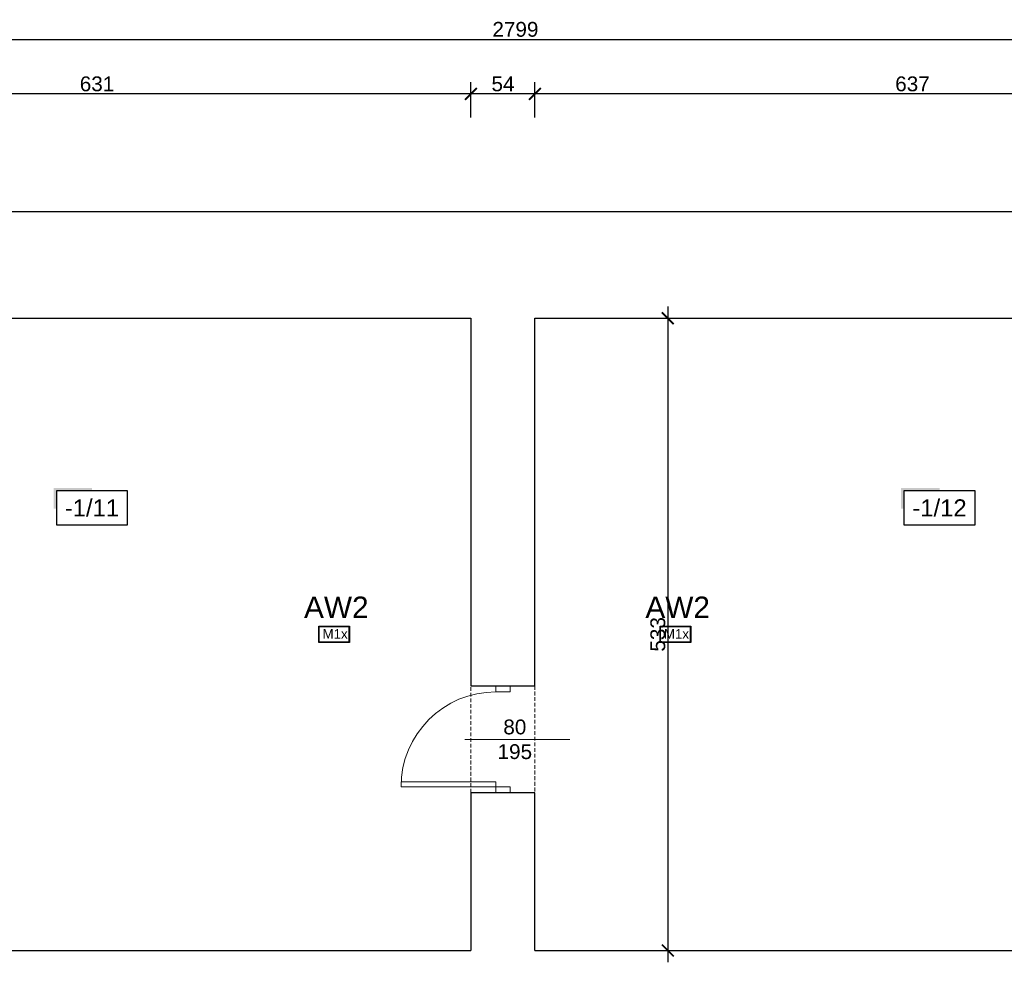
# Model space of a CAD drawing. Header units: millimetres. Extents: x 2709036 to 2756280, y 168165 to 192362.
# Tile 36 of 192: x 2710135 to 2710966, y 191362 to 192157. Entities that reach past the tile are written whole.
import ezdxf
from ezdxf.enums import TextEntityAlignment as Align

# ---------------------------------------------------------------- set-up
doc = ezdxf.new("R2010")
doc.units = ezdxf.units.MM
doc.header["$MEASUREMENT"] = 0
doc.linetypes.add('HIDDEN2', pattern=[4.7625, 3.175, -1.5875])
doc.layers.add('6 - OPISY', color=7, linetype='Continuous')
doc.layers.add('Oświetlenie awaryjne', color=1, linetype='Continuous')
for name, color, linetype, lineweight in [('__MAZ_OPIS_STOLARKA', 7, 'Continuous', 0), ('__MAZ_SCHODY', 7, 'Continuous', 0), ('__MAZ_STOLARKA DRZWIOWA ISTN', 7, 'Continuous', 9), ('__MAZ_WYMIARY', 7, 'Continuous', 9), ('__MAZ_ŚCIANY ISTNIEJĄCE', 7, 'Continuous', 30)]:
    doc.layers.add(name, color=color, linetype=linetype, lineweight=lineweight)
doc.styles.add('Arial', font='arial.ttf')
doc.styles.add('Dimensions', font='arial.ttf')
doc.styles.add('Malanow_1_100', font='isocpeur.ttf')
doc.styles.get("Standard").update_dxf_attribs({"font": 'arial.ttf'})
doc.styles.add('styl1', font='arial.ttf')
doc.dimstyles.new('100', dxfattribs={"dimtxt": 10, "dimasz": 10, "dimexe": 18, "dimexo": 15, "dimgap": 9, "dimtad": 1, "dimdec": 1, "dimrnd": 0.5, "dimdsep": 46, "dimtxsty": 'Dimensions', "dimblk": 'ARCHTICK', "dimcen": 9, "dimdle": 10, "dimadec": 1, "dimazin": 2, "dimtfac": 1, "dimtdec": 4, "dimtofl": 0, "dimtmove": 2, "dimatfit": 3, "dimfxl": 1, "dimtolj": 1, "dimtzin": 0, "dimarcsym": 0})

# ---------------------------------------------------------------- blocks, each defined once
blk = doc.blocks.new('*U9')
at = {"ltscale": 10}
blk.add_hatch(color=256, dxfattribs=at).paths.add_polyline_path([(0, 26), (-25, 26), (-27, 26), (-27, 11.46), (-25, 11.46), (-25, 24), (0, 24)])
blk.add_lwpolyline([(-25, 0), (25, 0), (25, 24), (-25, 24)], close=True, dxfattribs=at)
at = {"layer": '6 - OPISY'}
for tag, p in [('NRPOM', (0, 6)), ('WYSPOM', (3.39, -15.66))]:
    blk.add_attdef(tag, text='', height=12, dxfattribs=at).set_placement(p, align=Align.CENTER)
blk = doc.blocks.new('_ArchTick')
at = {"color": 0, "linetype": 'ByBlock', "const_width": 0.15}
blk.add_lwpolyline([(-0.5, -0.5), (0.5, 0.5)], dxfattribs=at)
blk = doc.blocks.new('*D769')
at = {"layer": '__MAZ_WYMIARY', "color": 0, "lineweight": -2}
for p, q in [((2709154, 192120.25), (2709154, 192150.25)), ((2711953, 192120.25), (2711953, 192150.25)), ((2709144, 192140.25), (2711963, 192140.25))]:
    blk.add_line(p, q, dxfattribs=at)
at = {"layer": 'Defpoints', "color": 0, "lineweight": 30}
for p in [(2711953, 192140.25), (2709154, 191995.08), (2711953, 191995.08)]:
    blk.add_point(p, dxfattribs=at)
at = {"layer": '__MAZ_WYMIARY', "color": 0, "lineweight": -2, "xscale": 10, "yscale": 10, "zscale": 10, "rotation": 180}
blk.add_blockref('_ArchTick', (2709154, 192140.25), dxfattribs=at)
at = {"layer": '__MAZ_WYMIARY', "color": 0, "lineweight": -2, "xscale": 10, "yscale": 10, "zscale": 10}
blk.add_blockref('_ArchTick', (2711953, 192140.25), dxfattribs=at)
at = {"layer": '__MAZ_WYMIARY', "color": 0, "lineweight": 5, "insert": (2710553.5, 192148.63), "char_height": 12.5, "attachment_point": 5, "style": 'Arial'}
blk.add_mtext('\\A1;2799', dxfattribs=at)
blk = doc.blocks.new('*D777')
at = {"layer": '__MAZ_WYMIARY', "color": 0, "lineweight": -2}
for p, q in [((2710570, 192074.28), (2710570, 192104.28)), ((2711207, 192074.28), (2711207, 192104.28)), ((2711217, 192094.28), (2710560, 192094.28))]:
    blk.add_line(p, q, dxfattribs=at)
at = {"layer": 'Defpoints', "color": 0, "lineweight": 30}
for p in [(2710570, 192094.28), (2710570, 191905.08), (2711207, 191905.08)]:
    blk.add_point(p, dxfattribs=at)
at = {"layer": '__MAZ_WYMIARY', "color": 0, "lineweight": -2, "xscale": 10, "yscale": 10, "zscale": 10, "rotation": 180}
blk.add_blockref('_ArchTick', (2710570, 192094.28), dxfattribs=at)
at = {"layer": '__MAZ_WYMIARY', "color": 0, "lineweight": -2, "xscale": 10, "yscale": 10, "zscale": 10}
blk.add_blockref('_ArchTick', (2711207, 192094.28), dxfattribs=at)
at = {"layer": '__MAZ_WYMIARY', "color": 0, "lineweight": 5, "insert": (2710888.5, 192102.67), "char_height": 12.5, "attachment_point": 5, "style": 'Arial'}
blk.add_mtext('\\A1;637', dxfattribs=at)
blk = doc.blocks.new('*D778')
at = {"layer": '__MAZ_WYMIARY', "color": 0, "lineweight": -2}
for p, q in [((2710516, 192074.28), (2710516, 192104.28)), ((2710570, 192074.28), (2710570, 192104.28)), ((2710580, 192094.28), (2710506, 192094.28))]:
    blk.add_line(p, q, dxfattribs=at)
at = {"layer": 'Defpoints', "color": 0, "lineweight": 30}
for p in [(2710516, 192094.28), (2710516, 191905.08), (2710570, 191905.08)]:
    blk.add_point(p, dxfattribs=at)
at = {"layer": '__MAZ_WYMIARY', "color": 0, "lineweight": -2, "xscale": 10, "yscale": 10, "zscale": 10, "rotation": 180}
blk.add_blockref('_ArchTick', (2710516, 192094.28), dxfattribs=at)
at = {"layer": '__MAZ_WYMIARY', "color": 0, "lineweight": -2, "xscale": 10, "yscale": 10, "zscale": 10}
blk.add_blockref('_ArchTick', (2710570, 192094.28), dxfattribs=at)
at = {"layer": '__MAZ_WYMIARY', "color": 0, "lineweight": 5, "insert": (2710543, 192102.64), "char_height": 12.5, "attachment_point": 5, "style": 'Arial'}
blk.add_mtext('\\A1;54', dxfattribs=at)
blk = doc.blocks.new('*D779')
at = {"layer": '__MAZ_WYMIARY', "color": 0, "lineweight": -2}
for p, q in [((2709885, 192074.28), (2709885, 192104.28)), ((2710516, 192074.28), (2710516, 192104.28)), ((2710526, 192094.28), (2709875, 192094.28))]:
    blk.add_line(p, q, dxfattribs=at)
at = {"layer": 'Defpoints', "color": 0, "lineweight": 30}
for p in [(2709885, 192094.28), (2709885, 191905.08), (2710516, 191905.08)]:
    blk.add_point(p, dxfattribs=at)
at = {"layer": '__MAZ_WYMIARY', "color": 0, "lineweight": -2, "xscale": 10, "yscale": 10, "zscale": 10, "rotation": 180}
blk.add_blockref('_ArchTick', (2709885, 192094.28), dxfattribs=at)
at = {"layer": '__MAZ_WYMIARY', "color": 0, "lineweight": -2, "xscale": 10, "yscale": 10, "zscale": 10}
blk.add_blockref('_ArchTick', (2710516, 192094.28), dxfattribs=at)
at = {"layer": '__MAZ_WYMIARY', "color": 0, "lineweight": 5, "insert": (2710200.5, 192102.67), "char_height": 12.5, "attachment_point": 5, "style": 'Arial'}
blk.add_mtext('\\A1;631', dxfattribs=at)
blk = doc.blocks.new('*D819')
at = {"layer": '__MAZ_WYMIARY', "color": 0, "lineweight": -2}
for p, q in [((2710682.09, 191915.08), (2710682.09, 191362.08)), ((2710682.09, 191905.08), (2710692.09, 191905.08)), ((2710682.09, 191372.08), (2710692.09, 191372.08))]:
    blk.add_line(p, q, dxfattribs=at)
at = {"layer": 'Defpoints', "color": 0, "lineweight": 30}
for p in [(2710670.86, 191905.08), (2710670.86, 191372.08), (2710682.09, 191372.08)]:
    blk.add_point(p, dxfattribs=at)
at = {"layer": '__MAZ_WYMIARY', "color": 0, "lineweight": -2, "xscale": 10, "yscale": 10, "zscale": 10}
for p, rotation in [((2710682.09, 191905.08), 90), ((2710682.09, 191372.08), 270)]:
    blk.add_blockref('_ArchTick', p, dxfattribs=dict(at, rotation=rotation))
at = {"layer": '__MAZ_WYMIARY', "color": 0, "lineweight": 5, "insert": (2710673.7, 191638.58), "char_height": 12.5, "attachment_point": 5, "rotation": 90, "style": 'Arial'}
blk.add_mtext('\\A1;533', dxfattribs=at)
blk = doc.blocks.new('*U720')
at = {"layer": 'Oświetlenie awaryjne'}
h = blk.add_hatch(color=256, dxfattribs=at)
h.paths.add_polyline_path([(-13, 7), (13, 7), (13, -7), (-13, -7)])
h.paths.add_polyline_path([(-12.5, 6.5), (12.5, 6.5), (12.5, -6.5), (-12.5, -6.5)], flags=16)
at = {"layer": 'Oświetlenie awaryjne', "linetype": 'ByBlock'}
for p, q in [((-12.5, 6.5), (12.5, 6.5)), ((-12.5, -6.5), (-12.5, 6.5)), ((12.5, 6.5), (12.5, -6.5)), ((12.5, -6.5), (-12.5, -6.5))]:
    blk.add_line(p, q, dxfattribs=at)
blk.add_lwpolyline([(-13, 7), (13, 7), (13, -7), (-13, -7)], close=True, dxfattribs=at)
at = {"layer": 'Oświetlenie awaryjne', "attachment_point": 1, "style": 'Malanow_1_100'}
for s, insert, char_height in [('{\\fArial|b0|i0|c238|p34;AW2}', (-25.34, 31.85), 18), ('{\\fArial|b0|i0|c238|p34;M1x}', (-9.68, 4.41), 8)]:
    blk.add_mtext_dynamic_manual_height_columns(s, width=42.9792, gutter_width=669.53, heights=[0], dxfattribs=dict(at, insert=insert, char_height=char_height))

msp = doc.modelspace()

# ---------------------------------------------------------------- linework, layer by layer
at = {"layer": '__MAZ_OPIS_STOLARKA', "color": 252}
msp.add_lwpolyline([(2710510.68, 191550.01), (2710599.4, 191550.01)], dxfattribs=at)
at = {"layer": '__MAZ_SCHODY', "color": 252, "linetype": 'HIDDEN2', "lineweight": 5}
msp.add_lwpolyline([(2710516, 191595.1), (2710570, 191595.1), (2710570, 191505.1), (2710516, 191505.1)], close=True, dxfattribs=at)
at = {"layer": '__MAZ_STOLARKA DRZWIOWA ISTN', "color": 252, "linetype": 'Continuous'}
for points in [[(2710549, 191590.1), (2710549, 191595.1), (2710537, 191595.1), (2710537, 191590.1)], [(2710537, 191510.1), (2710537, 191514.1), (2710457, 191514.1), (2710457, 191510.1)], [(2710549, 191510.1), (2710549, 191505.1), (2710537, 191505.1), (2710537, 191510.1)]]:
    msp.add_lwpolyline(points, close=True, dxfattribs=at)
msp.add_arc((2710537, 191510.1), 80, 90, 180, dxfattribs=at)
at = {"layer": '__MAZ_ŚCIANY ISTNIEJĄCE', "color": 252, "ltscale": 15}
for p, q in [((2709154, 191995.08), (2711953, 191995.08)), ((2709885, 191905.08), (2710516, 191905.08)), ((2710516, 191905.08), (2710516, 191595.1)), ((2710570, 191905.08), (2711207, 191905.08)), ((2710570, 191595.1), (2710570, 191905.08)), ((2710516, 191595.1), (2710570, 191595.1)), ((2710570, 191505.1), (2710516, 191505.1)), ((2710516, 191505.1), (2710516, 191372.08)), ((2710570, 191372.08), (2710570, 191505.1)), ((2709885, 191372.08), (2710516, 191372.08)), ((2710570, 191372.08), (2711207, 191372.08))]:
    msp.add_line(p, q, dxfattribs=at)

# ---------------------------------------------------------------- block references
at = {"layer": '6 - OPISY', "color": 252, "xscale": 1.2, "yscale": 1.2, "zscale": 1.2}
for p, values in [((2710196.22, 191730.81), {'NRPOM': '-1/11'}), ((2710911.3, 191730.81), {'NRPOM': '-1/12'})]:
    msp.add_blockref('*U9', p, dxfattribs=at).add_auto_attribs(values)
at = {"layer": 'Oświetlenie awaryjne', "linetype": 'ByBlock'}
for p in [(2710400.5, 191638.58, 0), (2710688.5, 191638.58, 0)]:
    msp.add_blockref('*U720', p, dxfattribs=at)

# ---------------------------------------------------------------- texts
at = {"layer": '__MAZ_OPIS_STOLARKA', "color": 252, "insert": (2710552.99, 191550.01), "char_height": 12.5, "width": 38.3096, "attachment_point": 5, "style": 'styl1'}
msp.add_mtext('\\pxqc;80\\P195', dxfattribs=at)

# ---------------------------------------------------------------- dimensions: what is measured, and where the dimension line sits
at = {"layer": '__MAZ_WYMIARY', "color": 252, "lineweight": 5}
for base, p1, p2, picture, middle in [((2711953, 192140.25), (2709154, 191995.08), (2711953, 191995.08), '*D769', (2710553.5, 192148.63)), ((2709885, 192094.28), (2710516, 191905.08), (2709885, 191905.08), '*D779', (2710200.5, 192102.67)), ((2710516, 192094.28), (2710570, 191905.08), (2710516, 191905.08), '*D778', (2710543, 192102.64)), ((2710570, 192094.28), (2711207, 191905.08), (2710570, 191905.08), '*D777', (2710888.5, 192102.67))]:
    dim = msp.add_linear_dim(base=base, p1=p1, p2=p2, dimstyle='100', override={"dimtxt": 12.5, "dimexe": 10, "dimgap": 2, "dimdec": 0, "dimtxsty": 'Arial', "dimtmove": 1, "dimfxl": 20, "dimfxlon": 1}, dxfattribs=at)
    dim.commit()
    dim.dimension.update_dxf_attribs({"geometry": picture, "text_midpoint": middle})
dim = msp.add_linear_dim(base=(2710682.09, 191372.08), p1=(2710670.86, 191905.08), p2=(2710670.86, 191372.08), angle=90, dimstyle='100', override={"dimtxt": 12.5, "dimexe": 10, "dimgap": 2, "dimdec": 0, "dimtxsty": 'Arial', "dimtmove": 1, "dimfxl": 20, "dimfxlon": 1}, dxfattribs=at)
dim.commit()
dim.dimension.update_dxf_attribs({"geometry": '*D819', "text_midpoint": (2710673.7, 191638.58)})

doc.saveas('drawing.dxf')
